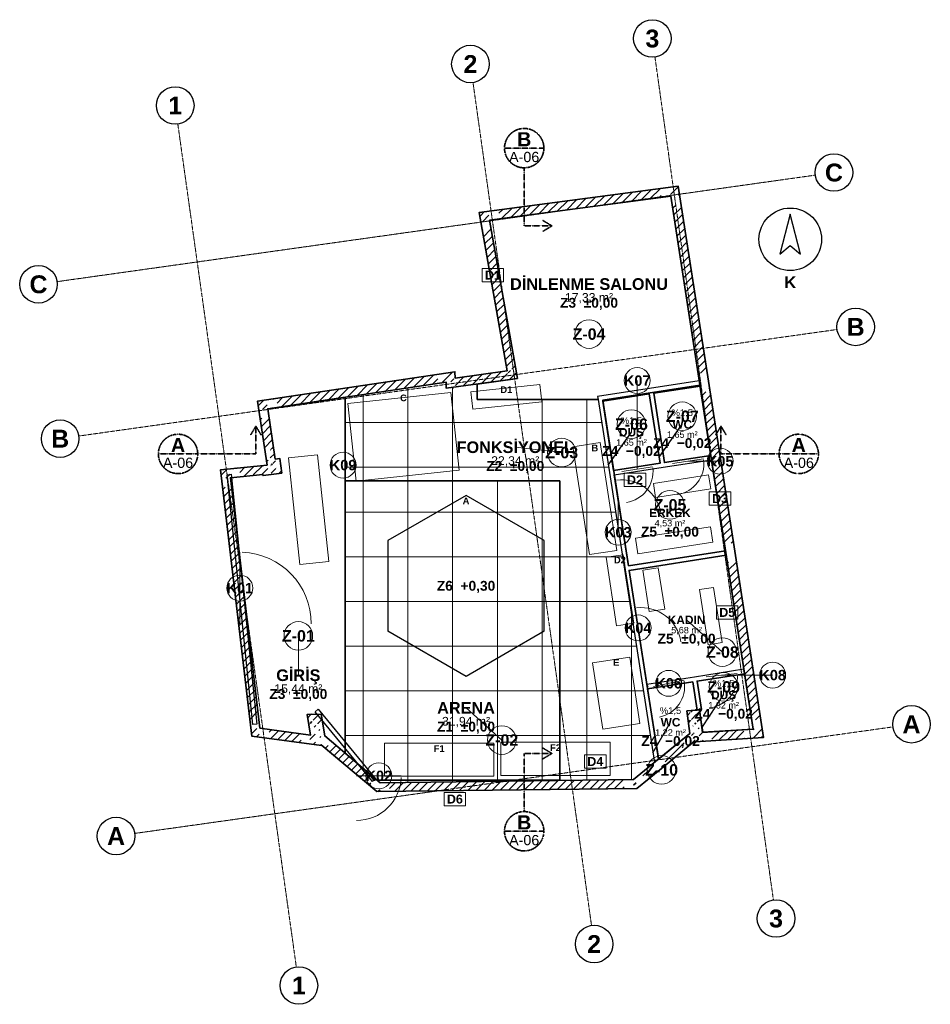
# Model space of a CAD drawing. Header units: millimetres. Extents: x -4681 to 15681, y -5011 to 17012.
import ezdxf
from ezdxf.enums import TextEntityAlignment as Align

# ---------------------------------------------------------------- set-up
doc = ezdxf.new("R2010")
doc.units = ezdxf.units.MM
doc.linetypes.add('DASHDOT', pattern=[3.556, 2.54, -0.508, 0, -0.508])
for name, color, linetype, lineweight in [('A-CEPHE', 5, 'Continuous', 25), ('A-DUVAR-MEVCUT', 8, 'Continuous', 35), ('A-DUVAR-YENI', 1, 'Continuous', 35), ('A-EKIPMAN', 9, 'Continuous', 18), ('A-KAPI', 8, 'Continuous', 18), ('A-KESIT-HAT', 1, 'DASHDOT', 35), ('A-MAHAL', 250, 'Continuous', 18), ('A-MOBILYA', 9, 'Continuous', 18), ('A-YAZI', 7, 'Continuous', 13), ('A-ZEMIN-DERZ', 253, 'Continuous', 13), ('A-ZEMIN-SINIR', 30, 'Continuous', 25), ('A-ZEMIN-YAZI', 30, 'Continuous', 13), ('G-AKS-BALON', 8, 'Continuous', 25), ('G-AKS-HAT', 8, 'DASHDOT', 18), ('G-KUZEY', 7, 'Continuous', 25)]:
    doc.layers.add(name, color=color, linetype=linetype, lineweight=lineweight)
doc.styles.add('GYM', font='arial.ttf')
doc.styles.add('GYM-B', font='arialbd.ttf')

# ---------------------------------------------------------------- blocks, each defined once
blk = doc.blocks.new('G_KUZEY')
blk.add_lwpolyline([(0, 560), (-230, -330), (0, -140), (230, -330)], close=True)
blk.add_circle((0, 0), 700)
at = {"style": 'GYM-B'}
blk.add_text('K', height=260, dxfattribs=at).set_placement((0, -960), align=Align.MIDDLE_CENTER)

msp = doc.modelspace()

# ---------------------------------------------------------------- hatches: boundary and pattern name
at = {"layer": 'A-DUVAR-MEVCUT'}
h = msp.add_hatch(dxfattribs=at)
h.set_pattern_fill('ANSI31', scale=40)
h.paths.add_polyline_path([(756, 6840), (760, 6814), (957, 6846), (953, 6872)])
h.paths.add_polyline_path([(970, 6843), (760, 6814), (756, 6840), (550, 6819), (550, 7020), (588, 7024), (970, 7024)])
h.paths.add_polyline_path([(760, 6814), (1178, 6873), (1150, 7071), (732, 7012)])
h.paths.add_polyline_path([(1149, 7083), (1178, 6873), (968, 6843), (968, 7083)])
h.paths.add_polyline_path([(1178, 6873), (1133, 7198), (935, 7171), (979, 6845)])
h.paths.add_polyline_path([(999, 7408), (1032, 7185), (1133, 7198), (1162, 6988), (923, 6988), (923, 7408)])
h.paths.add_polyline_path([(1133, 7198), (1032, 7185), (1058, 6986), (1159, 6999)])
h.paths.add_polyline_path([(1001, 7395), (1032, 7185), (1133, 7198), (1164, 6975), (822, 6975), (822, 7047), (850, 7050), (822, 7237), (822, 7395)])
h.paths.add_polyline_path([(1032, 7185), (864, 8310), (666, 8281), (834, 7155)])
h.paths.add_polyline_path([(1074, 8342), (864, 8310), (895, 8100), (693, 8100), (654, 8362), (654, 8481), (916, 8520), (1074, 8520)])
h.paths.add_polyline_path([(864, 8310), (4855, 8908), (4826, 9106), (834, 8508)])
h.paths.add_polyline_path([(4645, 9079), (4907, 9118), (5051, 9118), (5053, 8996), (5065, 8998), (5065, 8796), (4858, 8767), (4855, 8908), (4645, 8877)])
h.paths.add_polyline_path([(4855, 8908), (4858, 8767), (5058, 8772), (5055, 8912)])
h.paths.add_polyline_path([(5068, 8977), (5068, 8796), (4858, 8767), (4855, 8908), (4648, 8877), (4648, 8977)])
h.paths.add_polyline_path([(4858, 8767), (6449, 8988), (6422, 9186), (4831, 8965)])
h.paths.add_polyline_path([(6412, 9198), (6449, 8988), (6239, 8959), (6239, 9198)])
h.paths.add_polyline_path([(6449, 8988), (5826, 12526), (5629, 12492), (6252, 8954)])
h.paths.add_polyline_path([(6036, 12554), (5826, 12526), (5863, 12316), (5660, 12316), (5616, 12566), (5616, 12700), (5888, 12736), (6036, 12736)])
h.paths.add_polyline_path([(5826, 12526), (9876, 13066), (9849, 13265), (5800, 12725)])
h.paths.add_polyline_path([(9908, 12856), (9876, 13066), (9666, 13038), (9666, 13240), (9938, 13276), (10046, 13276), (10086, 13017), (10086, 12856)])
h.paths.add_polyline_path([(9876, 13066), (10521, 8898), (10719, 8928), (10073, 13097)])
h.paths.add_polyline_path([(10554, 8688), (10521, 8898), (10489, 9108), (10691, 9108), (10719, 8928), (10731, 8848), (10731, 8688)])
h.paths.add_polyline_path([(10521, 8898), (11111, 5092), (11308, 5122), (10719, 8928)])
h.paths.add_polyline_path([(11143, 4882), (11111, 5092), (11078, 5302), (11281, 5302), (11308, 5122), (11321, 5042), (11321, 4882)])
h.paths.add_polyline_path([(11111, 5092), (11722, 1144), (11920, 1174), (11308, 5122)])
h.paths.add_polyline_path([(11512, 1131), (11722, 1144), (11690, 1354), (11892, 1354), (11932, 1095), (11932, 957), (11570, 934), (11512, 934)])
h.paths.add_polyline_path([(11722, 1144), (10589, 1072), (10601, 873), (11735, 944)])
h.paths.add_polyline_path([(10379, 1282), (10562, 1282), (10589, 1072), (10799, 1086), (10799, 885), (10436, 862), (10414, 862), (10412, 877), (10394, 862), (10379, 862)])
h.paths.add_polyline_path([(10589, 1072), (10524, 1577), (10326, 1552), (10390, 1047)])
h.paths.add_polyline_path([(10314, 1367), (10314, 1558), (10524, 1577), (10551, 1367)])
h.paths.add_polyline_path([(10524, 1577), (10239, 1552), (10257, 1352), (10542, 1378)])
h.paths.add_polyline_path([(10449, 1342), (10266, 1342), (10239, 1552), (10449, 1570)])
h.paths.add_polyline_path([(10239, 1552), (10303, 1047), (10502, 1072), (10437, 1577)])
h.paths.add_polyline_path([(10093, 875), (10303, 1047), (10277, 1257), (10513, 1257), (10513, 867), (10414, 861), (10412, 877), (10363, 837), (10093, 837)])
h.paths.add_polyline_path([(10303, 1047), (9540, 421), (9667, 266), (10430, 892)])
h.paths.add_polyline_path([(9330, 248), (9540, 421), (9750, 593), (9750, 334), (9667, 266), (9600, 211), (9330, 211)])
h.paths.add_polyline_path([(9540, 421), (9046, 15), (9173, -139), (9667, 266)])
h.paths.add_polyline_path([(9256, -71), (9119, -184), (8836, -187), (8836, 13), (9046, 15), (9256, 188)])
h.paths.add_polyline_path([(9046, 15), (3378, -54), (3381, -253), (9049, -185)])
h.paths.add_polyline_path([(3588, -251), (3306, -254), (3168, -138), (3168, 124), (3378, -54), (3588, -51)])
h.paths.add_polyline_path([(3378, -54), (2142, 991), (2013, 839), (3249, -206)])
h.paths.add_polyline_path([(1932, 796), (1932, 1201), (2106, 1201), (2142, 991), (2352, 814), (2352, 781), (2080, 781), (2063, 796), (2066, 781), (2041, 781)])
h.paths.add_polyline_path([(2142, 991), (2060, 1478), (1863, 1445), (1944, 958)])
h.paths.add_polyline_path([(1850, 1268), (1850, 1474), (2060, 1478), (2095, 1268)])
h.paths.add_polyline_path([(2060, 1478), (1747, 1471), (1752, 1271), (2064, 1278)])
h.paths.add_polyline_path([(1957, 1261), (1782, 1261), (1747, 1471), (1957, 1476)])
h.paths.add_polyline_path([(1747, 1471), (1824, 1012), (2021, 1046), (1944, 1504)])
h.paths.add_polyline_path([(2034, 1222), (2034, 802), (1884, 802), (1614, 839), (1614, 1041), (1824, 1012), (1789, 1222)])
h.paths.add_polyline_path([(1824, 1012), (689, 1166), (662, 968), (1797, 814)])
h.paths.add_polyline_path([(664, 1376), (689, 1166), (899, 1138), (899, 957), (749, 957), (508, 989), (479, 1240), (479, 1376)])
h.paths.add_polyline_path([(689, 1166), (32, 6768), (-166, 6745), (490, 1143)])
h.paths.add_polyline_path([(242, 6789), (32, 6768), (57, 6558), (-144, 6558), (-178, 6842), (-178, 6948), (123, 6978), (242, 6978)])
h.paths.add_polyline_path([(32, 6768), (756, 6840), (736, 7039), (13, 6967)])
h.paths.add_polyline_path([(966, 6843), (760, 6814), (756, 6840), (546, 6819), (546, 7020), (847, 7050), (966, 7050)])

# ---------------------------------------------------------------- linework, layer by layer
at = {"layer": 'A-CEPHE'}
for points in [[(-45, 6835), (45, 6845), (625, 1255), (535, 1245)], [(3275, 29), (3205, -29), (1925, 1531), (1995, 1589)]]:
    msp.add_lwpolyline(points, close=True, dxfattribs=at)
at = {"layer": 'A-DUVAR-MEVCUT'}
for points in [[(850, 7050), (636, 8479), (5050, 9139), (5053, 8996), (6216, 9158), (5593, 12697), (10043, 13291), (10719, 8928), (11308, 5122), (11953, 958), (10414, 861), (10412, 877), (9667, 266), (9119, -184), (3306, -254), (2063, 796), (2066, 778), (508, 989), (-190, 6947)], [(756, 6840), (760, 6814), (1178, 6873), (1133, 7198), (1032, 7185), (864, 8310), (4855, 8908), (4858, 8767), (6449, 8988), (5826, 12526), (9876, 13066), (10521, 8898), (11111, 5092), (11722, 1144), (10589, 1072), (10524, 1577), (10239, 1552), (10303, 1047), (9540, 421), (9046, 15), (3378, -54), (2142, 991), (2060, 1478), (1747, 1471), (1824, 1012), (689, 1166), (32, 6768)]]:
    msp.add_lwpolyline(points, close=True, dxfattribs=at)
at = {"layer": 'A-DUVAR-YENI'}
for points in [[(8930, 4796), (11104, 5132), (10531, 8838), (8357, 8499)], [(10534, 8818), (10774, 7266), (9736, 7105), (9496, 8658)], [(8360, 8482), (9397, 8643), (9638, 7090), (8600, 6929)], [(9604, 473), (10303, 1047), (10239, 1552), (10524, 1577), (10589, 1072), (11722, 1144), (11120, 5032), (8946, 4695)], [(10559, 1306), (10524, 1577), (10519, 1598), (10541, 1580), (10566, 1584), (10467, 2217), (11530, 2383), (11722, 1144), (10595, 1073)], [(10303, 1047), (9634, 498), (9601, 492), (9359, 2045), (10369, 2202), (10467, 1572), (10239, 1552)]]:
    msp.add_lwpolyline(points, close=True, dxfattribs=at)
at = {"layer": 'A-EKIPMAN'}
for points in [[(6991, 8468), (6950, 8856), (5409, 8692), (5450, 8304)], [(4960, 8673), (2654, 8427), (2840, 6687), (5146, 6933)], [(8302, 7553), (7689, 7459), (8058, 5047), (8671, 5141)], [(5300, 6370), (3551, 5360), (3551, 3340), (5300, 2330), (7049, 3340), (7049, 5360)], [(8816, 5046), (8430, 4987), (8664, 3454), (9050, 3513)], [(9189, 1272), (8962, 2755), (8131, 2628), (8358, 1145)], [(5925, 90), (5925, 830), (3475, 830), (3475, 90)], [(8525, 110), (8525, 850), (6075, 850), (6075, 110)]]:
    msp.add_lwpolyline(points, close=True, dxfattribs=at)
at = {"layer": 'A-KAPI'}
for p, q in [((9917, 7082), (10609, 7190)), ((8781, 6906), (9473, 7014)), ((8772, 5822), (8634, 6712)), ((240, 3500), (240, 5100)), ((9216, 2962), (9078, 3852)), ((9488, 2100), (10174, 2238)), ((10668, 2314), (11364, 2392)), ((2850, 100), (3850, 100))]:
    msp.add_line(p, q, dxfattribs=at)
for centre, radius, start, end in [((9917, 7082), 700, -81.2, 6.8), ((8781, 6906), 700, -81.2, 6.8), ((8772, 5822), 900, 8.8, 96.8), ((240, 3500), 1600, 0, 88), ((9216, 2962), 900, 8.8, 96.8), ((9488, 2100), 700, -78.6, 9.4), ((10668, 2314), 700, -83.6, 4.4), ((2850, 100), 1000, -90, -2)]:
    msp.add_arc(centre, radius, start, end, dxfattribs=at)
at = {"layer": 'A-KESIT-HAT'}
for p, q in [((6160, 14140), (7040, 14140)), ((6600, 13700), (6600, 12400)), ((6600, 12400), (7220, 12400)), ((7220, 12400), (7020, 12520)), ((7220, 12400), (7020, 12280)), ((600, 7920), (480, 7720)), ((600, 7300), (600, 7920)), ((600, 7920), (720, 7720)), ((11000, 7920), (10880, 7720)), ((11000, 7300), (11000, 7920)), ((11000, 7920), (11120, 7720)), ((-1580, 7300), (-700, 7300)), ((-700, 7300), (600, 7300)), ((12300, 7300), (11000, 7300)), ((12300, 7300), (13180, 7300)), ((7220, 600), (7020, 720)), ((6600, -700), (6600, 600)), ((6600, 600), (7220, 600)), ((7220, 600), (7020, 480)), ((6160, -1140), (7040, -1140))]:
    msp.add_line(p, q, dxfattribs=at)
for centre in [(6600, 14140), (-1140, 7300), (12740, 7300), (6600, -1140)]:
    msp.add_circle(centre, 440, dxfattribs=at)
at = {"layer": 'A-MAHAL'}
for p, q in [((9127, 6960), (9127, 8940)), ((8999, 7786), (8999, 7966)), ((10135, 7962), (10135, 8142)), ((6400, 7450), (7439, 7330)), ((2550, 7050), (2550, 7050)), ((10263, 7136), (10983, 7136)), ((8703, 6267), (8703, 5547)), ((9860, 5981), (9860, 6161)), ((240, 4300), (240, 4300)), ((10231, 3588), (11031, 2868)), ((9147, 3407), (9147, 3407)), ((1550, 2350), (1550, 3230)), ((11016, 2353), (12156, 2353)), ((9831, 2169), (9831, 2169)), ((11060, 1908), (11060, 2088)), ((5300, 1620), (6100, 900)), ((3350, 100), (3350, 100))]:
    msp.add_line(p, q, dxfattribs=at)
for points in [[(5660, 11150), (6140, 11150), (6140, 11450), (5660, 11450)], [(8837, 6570), (9317, 6570), (9317, 6870), (8837, 6870)], [(10740, 6150), (11220, 6150), (11220, 6450), (10740, 6450)], [(10900, 3605), (11380, 3605), (11380, 3905), (10900, 3905)], [(7950, 270), (8430, 270), (8430, 570), (7950, 570)], [(4810, -570), (5290, -570), (5290, -270), (4810, -270)]]:
    msp.add_lwpolyline(points, close=True, dxfattribs=at)
for centre, radius in [((8050, 9980), 320), ((9127, 8940), 290), ((10135, 8142), 320), ((8999, 7966), 320), ((7439, 7330), 320), ((2550, 7050), 290), ((10983, 7136), 290), ((9860, 6161), 320), ((8703, 5547), 290), ((240, 4300), 290), ((1550, 3230), 320), ((9147, 3407), 290), ((11031, 2868), 320), ((12156, 2353), 290), ((9831, 2169), 290), ((11060, 2088), 320), ((6100, 900), 320), ((9673, 233), 320), ((3350, 100), 290)]:
    msp.add_circle(centre, radius, dxfattribs=at)
at = {"layer": 'A-MOBILYA'}
for points in [[(1978, 7277), (1331, 7209), (1582, 4823), (2229, 4891)], [(9489, 6642), (9538, 6326), (10774, 6518), (10725, 6834)], [(9088, 5412), (9142, 5066), (10822, 5326), (10768, 5672)], [(9599, 4752), (9254, 4699), (9397, 3775), (9743, 3829)], [(10836, 4315), (10520, 4266), (10713, 3031), (11029, 3080)]]:
    msp.add_lwpolyline(points, close=True, dxfattribs=at)
at = {"layer": 'A-ZEMIN-DERZ'}
for p, q in [((3000, 6700), (3000, 8630)), ((4000, 6700), (4000, 8780)), ((5000, 6700), (5000, 8787)), ((7000, 6700), (7000, 8520)), ((8000, 3), (8000, 8520)), ((2600, 8000), (8333, 8000)), ((2600, 7000), (8489, 7000)), ((3000, 266), (3000, 6700)), ((4000, 0), (4000, 6700)), ((5000, 0), (5000, 6700)), ((6000, 0), (6000, 6700)), ((7000, 0), (7000, 6700)), ((2600, 6000), (7400, 6000)), ((7400, 6000), (8644, 6000)), ((2600, 5000), (7400, 5000)), ((7400, 5000), (8799, 5000)), ((2600, 4000), (7400, 4000)), ((7400, 4000), (8955, 4000)), ((9000, 15), (9000, 3708)), ((2600, 3000), (7400, 3000)), ((7400, 3000), (9110, 3000)), ((2600, 2000), (7400, 2000)), ((7400, 2000), (9265, 2000)), ((2600, 1000), (7400, 1000)), ((7400, 1000), (9421, 1000)), ((3000, 266), (3000, 266)), ((3315, 0), (7400, 0)), ((3315, 0), (7400, 0)), ((4000, -46), (4000, 0)), ((5000, -34), (5000, 0)), ((7000, -9), (7000, 0)), ((7400, 0), (7779, 0))]:
    msp.add_line(p, q, dxfattribs=at)
at = {"layer": 'A-ZEMIN-SINIR'}
for p, q in [((9616, 7225), (10135, 7962)), ((8480, 7049), (8999, 7786)), ((10587, 1193), (11060, 1908)), ((9479, 612), (9873, 1299))]:
    msp.add_line(p, q, dxfattribs=at)
for points in [[(5550, 8520), (5550, 8863), (6449, 8988), (5826, 12526), (9876, 13066), (10515, 8937), (8243, 8582), (8253, 8520)], [(2600, 604), (3315, 0), (7400, 0), (7400, 6700), (2600, 6700), (2600, 8570), (864, 8310), (4855, 8908), (4858, 8767), (6449, 8988), (5550, 8863), (5550, 8520), (8253, 8520), (9514, 399), (9046, 15), (3378, -54)], [(10534, 8818), (10774, 7266), (9736, 7105), (9496, 8658)], [(8360, 8482), (9397, 8643), (9638, 7090), (8600, 6929)], [(2142, 991), (2060, 1478), (1747, 1471), (1824, 1012), (689, 1166), (32, 6768), (756, 6840), (760, 6814), (1178, 6873), (1133, 7198), (1032, 7185), (864, 8310), (2600, 8570), (2600, 604)], [(8930, 4796), (8615, 6831), (9707, 7000), (10789, 7167), (11104, 5132)], [(7400, 6700), (7400, 0), (3315, 0), (2600, 604), (2600, 6700)], [(5300, 6370), (3551, 5360), (3551, 3340), (5300, 2330), (7049, 3340), (7049, 5360)], [(11120, 5032), (11522, 2436), (11501, 2433), (11519, 2457), (11515, 2482), (10407, 2309), (9344, 2144), (9347, 2119), (9371, 2101), (9351, 2098), (8946, 4695)], [(10559, 1306), (10524, 1577), (10519, 1598), (10541, 1580), (10566, 1584), (10467, 2217), (11530, 2383), (11722, 1144), (10595, 1073)], [(10303, 1047), (9634, 498), (9601, 492), (9359, 2045), (10369, 2202), (10467, 1572), (10239, 1552)]]:
    msp.add_lwpolyline(points, close=True, dxfattribs=at)
at = {"layer": 'G-AKS-BALON'}
for centre in [(9466, 16592), (5398, 16021), (-1203, 15093), (13527, 13594), (-4261, 11094), (14012, 10141), (-3776, 7641), (15261, 1253), (-2526, -1247), (12232, -3091), (8164, -3663), (1563, -4591)]:
    msp.add_circle(centre, 420, dxfattribs=at)
at = {"layer": 'G-AKS-HAT'}
for p, q in [((12173, -2676), (9524, 16177)), ((8106, -3247), (5456, 15605)), ((1505, -4175), (-1145, 14677)), ((-3845, 11153), (13111, 13536)), ((-3360, 7700), (13596, 10083)), ((-2111, -1189), (14845, 1194))]:
    msp.add_line(p, q, dxfattribs=at)

# ---------------------------------------------------------------- block references
at = {"layer": 'G-KUZEY'}
msp.add_blockref('G_KUZEY', (12550, 12100), dxfattribs=at)

# ---------------------------------------------------------------- texts
at = {"layer": 'A-EKIPMAN', "style": 'GYM-B'}
for s, p in [('D1', (6200, 8736)), ('C', (3900, 8553)), ('B', (8180, 7433)), ('A', (5300, 6250)), ('D2', (8740, 4926)), ('E', (8660, 2635)), ('F1', (4700, 710)), ('F2', (7300, 730))]:
    msp.add_text(s, height=150, dxfattribs=at).set_placement(p, align=Align.MIDDLE_CENTER)
at = {"layer": 'A-KESIT-HAT'}
for s, height, style, p in [('B', 317, 'GYM-B', (6600, 14338)), ('A-06', 228.8, 'GYM', (6600, 13942)), ('A', 317, 'GYM-B', (-1140, 7498)), ('A', 317, 'GYM-B', (12740, 7498)), ('A-06', 228.8, 'GYM', (-1140, 7102)), ('A-06', 228.8, 'GYM', (12740, 7102)), ('B', 317, 'GYM-B', (6600, -942)), ('A-06', 228.8, 'GYM', (6600, -1338))]:
    msp.add_text(s, height=height, dxfattribs=dict(at, style=style)).set_placement(p, align=Align.MIDDLE_CENTER)
at = {"layer": 'A-MAHAL', "style": 'GYM-B'}
for s, height, p in [('D1', 200, (5900, 11300)), ('Z-04', 256, (8050, 9980)), ('K07', 232, (9127, 8940)), ('Z-07', 256, (10135, 8142)), ('Z-06', 256, (8999, 7966)), ('Z-03', 256, (7439, 7330)), ('K09', 232, (2550, 7050)), ('K05', 232, (10983, 7136)), ('D2', 200, (9077, 6720)), ('D3', 200, (10980, 6300)), ('Z-05', 256, (9860, 6161)), ('K03', 232, (8703, 5547)), ('K01', 232, (240, 4300)), ('D5', 200, (11140, 3755)), ('K04', 232, (9147, 3407)), ('Z-01', 256, (1550, 3230)), ('Z-08', 256, (11031, 2868)), ('K08', 232, (12156, 2353)), ('K06', 232, (9831, 2169)), ('Z-09', 256, (11060, 2088)), ('Z-02', 256, (6100, 900)), ('D4', 200, (8190, 420)), ('Z-10', 256, (9673, 233)), ('K02', 232, (3350, 100)), ('D6', 200, (5050, -420))]:
    msp.add_text(s, height=height, dxfattribs=at).set_placement(p, align=Align.MIDDLE_CENTER)
at = {"layer": 'A-YAZI'}
for s, height, style, p in [('DİNLENME SALONU', 260, 'GYM-B', (8050, 11100)), ('17,33 m²', 195, 'GYM', (8050, 10800)), ('WC', 190, 'GYM-B', (10135, 7962)), ('DUŞ', 190, 'GYM-B', (8999, 7786)), ('1,65 m²', 145, 'GYM', (10135, 7732)), ('FONKSİYONEL', 260, 'GYM-B', (6400, 7450)), ('1,65 m²', 145, 'GYM', (8999, 7556)), ('22,34 m²', 195, 'GYM', (6400, 7150)), ('ERKEK', 190, 'GYM-B', (9860, 5981)), ('4,53 m²', 145, 'GYM', (9860, 5751)), ('KADIN', 190, 'GYM-B', (10231, 3588)), ('5,68 m²', 145, 'GYM', (10231, 3358)), ('GİRİŞ', 260, 'GYM-B', (1550, 2350)), ('15,44 m²', 195, 'GYM', (1550, 2050)), ('DUŞ', 190, 'GYM-B', (11060, 1908)), ('1,32 m²', 145, 'GYM', (11060, 1678)), ('ARENA', 260, 'GYM-B', (5300, 1620)), ('31,94 m²', 195, 'GYM', (5300, 1320)), ('WC', 190, 'GYM-B', (9873, 1299)), ('1,22 m²', 145, 'GYM', (9873, 1069))]:
    msp.add_text(s, height=height, dxfattribs=dict(at, style=style)).set_placement(p, align=Align.MIDDLE_CENTER)
at = {"layer": 'A-ZEMIN-YAZI'}
for s, height, style, p in [('Z3  ±0,00', 220, 'GYM-B', (8050, 10680)), ('%1,5', 150, 'GYM', (10135, 8222)), ('%1,5', 150, 'GYM', (8999, 8046)), ('Z4  −0,02', 220, 'GYM-B', (10135, 7542)), ('Z4  −0,02', 220, 'GYM-B', (8999, 7366)), ('Z2  ±0,00', 220, 'GYM-B', (6400, 7030)), ('Z5  ±0,00', 220, 'GYM-B', (9860, 5561)), ('Z6  +0,30', 220, 'GYM-B', (5300, 4350)), ('Z5  ±0,00', 220, 'GYM-B', (10231, 3168)), ('%1,5', 150, 'GYM', (11060, 2168)), ('Z3  ±0,00', 220, 'GYM-B', (1550, 1930)), ('%1,5', 150, 'GYM', (9873, 1559)), ('Z4  −0,02', 220, 'GYM-B', (11060, 1488)), ('Z1  ±0,00', 220, 'GYM-B', (5300, 1200)), ('Z4  −0,02', 220, 'GYM-B', (9873, 879))]:
    msp.add_text(s, height=height, dxfattribs=dict(at, style=style)).set_placement(p, align=Align.MIDDLE_CENTER)
at = {"layer": 'G-AKS-BALON', "style": 'GYM-B'}
for s, p in [('3', (9466, 16592)), ('2', (5398, 16021)), ('1', (-1203, 15093)), ('C', (13527, 13594)), ('C', (-4261, 11094)), ('B', (14012, 10141)), ('B', (-3776, 7641)), ('A', (15261, 1253)), ('A', (-2526, -1247)), ('3', (12232, -3091)), ('2', (8164, -3663)), ('1', (1563, -4591))]:
    msp.add_text(s, height=399, dxfattribs=at).set_placement(p, align=Align.MIDDLE_CENTER)

doc.saveas('drawing.dxf')
